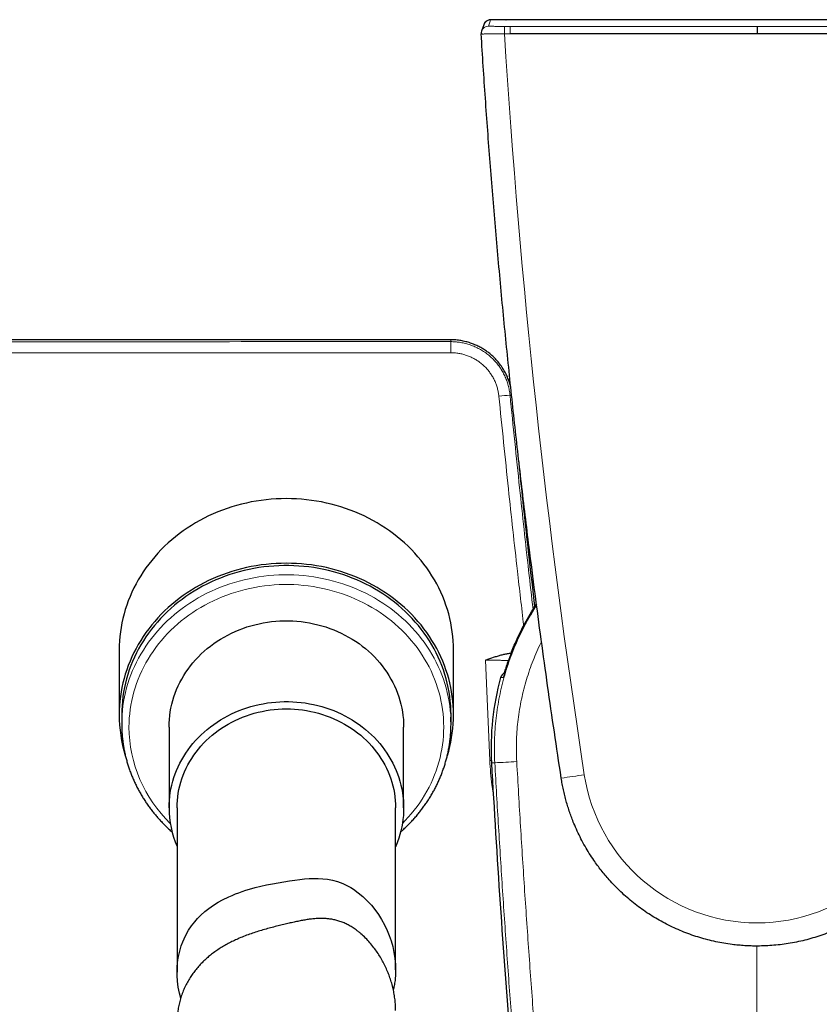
# Model space of a CAD drawing. Header units: millimetres. Extents: x 8 to 1162, y 12 to 2222.
# Tile 16 of 54: x 566 to 621, y 1026 to 1094. Entities that reach past the tile are written whole.
import ezdxf

# ---------------------------------------------------------------- set-up
doc = ezdxf.new("R2010")
doc.units = ezdxf.units.MM

msp = doc.modelspace()

# ---------------------------------------------------------------- linework, layer by layer
at = {"color": 7, "linetype": 'Continuous', "lineweight": 30}
for p, q in [((599.858, 1093.82), (599.877, 1093.82)), ((598.342, 1093.472), (598.193, 1093.033)), ((611.184, 1092.855), (600.162, 1092.858)), ((617.098, 1092.853), (611.184, 1092.855)), ((623.012, 1092.855), (617.098, 1092.853)), ((573.323, 1050.549), (573.323, 1046.111)), ((596.273, 1046.111), (596.273, 1050.549)), ((600.079, 1049.825), (600.099, 1049.895)), ((600.1, 1049.895), (600.1, 1049.895)), ((599.5, 1048.659), (599.5, 1048.659)), ((573.498, 1046.111), (573.498, 1045.477)), ((596.098, 1045.477), (596.098, 1046.111)), ((576.748, 1045.266), (576.748, 1039.72)), ((592.848, 1039.72), (592.848, 1045.266)), ((577.298, 1039.72), (577.298, 1028.447)), ((592.298, 1028.6), (592.298, 1039.72))]:
    msp.add_line(p, q, dxfattribs=at)
at = {"color": 8, "linetype": 'Continuous', "lineweight": 0}
for p, q in [((600.162, 1092.858), (599.769, 1092.858)), ((598.472, 1049.853), (598.762, 1042.969)), ((598.868, 1042.974), (598.762, 1042.969)), ((599.103, 1042.818), (598.876, 1042.806)), ((617.098, 1030.238), (617.098, 1007.419))]:
    msp.add_line(p, q, dxfattribs=at)
at = {"color": 8, "linetype": 'Continuous', "lineweight": 0, "flags": 128}
for points in [[(598.815, 1093.811), (598.758, 1093.642), (598.667, 1093.373)], [(599.769, 1093.363), (599.769, 1093.356), (599.769, 1093.337), (599.769, 1093.306), (599.769, 1093.264), (599.769, 1093.213), (599.769, 1093.153), (599.769, 1093.086), (599.769, 1093.013), (599.769, 1092.936), (599.769, 1092.858)], [(599.769, 1093.363), (599.867, 1093.362), (599.966, 1093.362), (600.064, 1093.362), (600.162, 1093.362)], [(573.498, 1045.477), (573.503, 1045.79), (573.519, 1046.102), (573.545, 1046.413), (573.582, 1046.724), (573.629, 1047.033), (573.687, 1047.341), (573.754, 1047.647), (573.833, 1047.951), (573.921, 1048.253), (574.019, 1048.553), (574.128, 1048.849), (574.246, 1049.143), (574.375, 1049.432), (574.513, 1049.719), (574.66, 1050.001), (574.817, 1050.279), (574.983, 1050.553), (575.159, 1050.822), (575.343, 1051.086), (575.536, 1051.344), (575.738, 1051.598), (575.948, 1051.845), (576.166, 1052.087), (576.393, 1052.322), (576.627, 1052.551), (576.869, 1052.774), (577.118, 1052.99), (577.374, 1053.198), (577.638, 1053.4), (577.908, 1053.594), (578.184, 1053.781), (578.466, 1053.96), (578.755, 1054.131), (579.049, 1054.294), (579.348, 1054.449), (579.652, 1054.595), (579.962, 1054.733), (580.275, 1054.863), (580.593, 1054.983), (580.915, 1055.095), (581.241, 1055.198), (581.569, 1055.292), (581.901, 1055.376), (582.235, 1055.452), (582.572, 1055.518), (582.911, 1055.575), (583.252, 1055.622), (583.594, 1055.66), (583.937, 1055.689), (584.281, 1055.708), (584.626, 1055.717), (584.97, 1055.717), (585.315, 1055.708), (585.659, 1055.689), (586.002, 1055.66), (586.344, 1055.622), (586.685, 1055.575), (587.024, 1055.518), (587.36, 1055.452), (587.695, 1055.376), (588.027, 1055.292), (588.355, 1055.198), (588.681, 1055.095), (589.003, 1054.983), (589.32, 1054.863), (589.634, 1054.733), (589.943, 1054.595), (590.248, 1054.449), (590.547, 1054.294), (590.841, 1054.131), (591.129, 1053.96), (591.412, 1053.781), (591.688, 1053.594), (591.958, 1053.4), (592.221, 1053.198), (592.478, 1052.99), (592.727, 1052.774), (592.969, 1052.551), (593.203, 1052.322), (593.43, 1052.087), (593.648, 1051.845), (593.858, 1051.598), (594.06, 1051.344), (594.253, 1051.086), (594.437, 1050.822), (594.613, 1050.553), (594.779, 1050.279), (594.936, 1050.001), (595.083, 1049.719), (595.221, 1049.432), (595.349, 1049.143), (595.468, 1048.849), (595.576, 1048.553), (595.675, 1048.253), (595.763, 1047.951), (595.841, 1047.647), (595.909, 1047.341), (595.967, 1047.033), (596.014, 1046.724), (596.051, 1046.413), (596.077, 1046.102), (596.087, 1045.936)], [(592.762, 1038.654), (592.95, 1038.846), (593.166, 1039.079), (593.375, 1039.317), (593.575, 1039.562), (593.766, 1039.812), (593.949, 1040.068), (594.123, 1040.328), (594.288, 1040.593), (594.444, 1040.863), (594.59, 1041.137), (594.727, 1041.415), (594.854, 1041.697), (594.972, 1041.982), (595.08, 1042.27), (595.177, 1042.561), (595.265, 1042.855), (595.343, 1043.152), (595.41, 1043.45), (595.468, 1043.75), (595.514, 1044.051), (595.551, 1044.354), (595.577, 1044.657), (595.593, 1044.962), (595.598, 1045.266), (595.593, 1045.57), (595.577, 1045.874), (595.551, 1046.178), (595.514, 1046.481), (595.468, 1046.782), (595.41, 1047.082), (595.343, 1047.38), (595.265, 1047.677), (595.177, 1047.97), (595.08, 1048.262), (594.972, 1048.55), (594.854, 1048.835), (594.727, 1049.117), (594.59, 1049.395), (594.444, 1049.669), (594.288, 1049.939), (594.123, 1050.204), (593.949, 1050.464), (593.766, 1050.72), (593.575, 1050.97), (593.375, 1051.215), (593.166, 1051.453), (592.95, 1051.686), (592.726, 1051.913), (592.494, 1052.133), (592.254, 1052.347), (592.008, 1052.554), (591.754, 1052.753), (591.494, 1052.946), (591.227, 1053.131), (590.954, 1053.308), (590.675, 1053.478), (590.391, 1053.639), (590.101, 1053.793), (589.805, 1053.938), (589.505, 1054.075), (589.201, 1054.204), (588.892, 1054.323), (588.579, 1054.435), (588.263, 1054.537), (587.943, 1054.63), (587.62, 1054.714), (587.295, 1054.789), (586.967, 1054.855), (586.637, 1054.911), (586.305, 1054.958), (585.971, 1054.996), (585.637, 1055.024), (585.302, 1055.043), (584.966, 1055.053), (584.63, 1055.053), (584.294, 1055.043), (583.959, 1055.024), (583.624, 1054.996), (583.291, 1054.958), (582.959, 1054.911), (582.629, 1054.855), (582.301, 1054.789), (581.976, 1054.714), (581.653, 1054.63), (581.333, 1054.537), (581.017, 1054.435), (580.704, 1054.323), (580.395, 1054.204), (580.09, 1054.075), (579.79, 1053.938), (579.495, 1053.793), (579.205, 1053.639), (578.92, 1053.478), (578.642, 1053.308), (578.369, 1053.131), (578.102, 1052.946), (577.842, 1052.753), (577.588, 1052.554), (577.341, 1052.347), (577.102, 1052.133), (576.87, 1051.913), (576.646, 1051.686), (576.429, 1051.453), (576.221, 1051.215), (576.021, 1050.97), (575.83, 1050.72), (575.647, 1050.464), (575.473, 1050.204), (575.308, 1049.939), (575.152, 1049.669), (575.006, 1049.395), (574.869, 1049.117), (574.742, 1048.835), (574.624, 1048.55), (574.516, 1048.262), (574.418, 1047.97), (574.331, 1047.677), (574.253, 1047.38), (574.185, 1047.082), (574.128, 1046.782), (574.081, 1046.481), (574.045, 1046.178), (574.019, 1045.874), (574.003, 1045.57), (573.998, 1045.266)], [(599.709, 1048.738), (599.709, 1048.736), (599.681, 1048.66)]]:
    msp.add_lwpolyline(points, dxfattribs=at)
at = {"color": 7, "linetype": 'Continuous', "lineweight": 30, "flags": 128}
for points in [[(596.273, 1050.549), (596.268, 1050.863), (596.252, 1051.177), (596.226, 1051.49), (596.189, 1051.802), (596.142, 1052.113), (596.085, 1052.423), (596.017, 1052.731), (595.939, 1053.038), (595.851, 1053.341), (595.753, 1053.643), (595.645, 1053.941), (595.527, 1054.237), (595.399, 1054.529), (595.262, 1054.817), (595.115, 1055.101), (594.959, 1055.382), (594.793, 1055.658), (594.618, 1055.929), (594.434, 1056.195), (594.242, 1056.456), (594.04, 1056.712), (593.831, 1056.962), (593.613, 1057.207), (593.387, 1057.445), (593.153, 1057.677), (592.912, 1057.902), (592.663, 1058.121), (592.407, 1058.333), (592.144, 1058.538), (591.875, 1058.735), (591.599, 1058.925), (591.316, 1059.108), (591.028, 1059.282), (590.734, 1059.449), (590.435, 1059.607), (590.131, 1059.757), (589.821, 1059.899), (589.507, 1060.032), (589.189, 1060.157), (588.867, 1060.273), (588.541, 1060.38), (588.212, 1060.478), (587.879, 1060.567), (587.544, 1060.646), (587.206, 1060.717), (586.866, 1060.778), (586.524, 1060.83), (586.181, 1060.873), (585.836, 1060.906), (585.491, 1060.93), (585.144, 1060.944), (584.798, 1060.949), (584.451, 1060.944), (584.105, 1060.93), (583.759, 1060.906), (583.415, 1060.873), (583.071, 1060.83), (582.729, 1060.778), (582.39, 1060.717), (582.052, 1060.646), (581.716, 1060.567), (581.384, 1060.478), (581.055, 1060.38), (580.729, 1060.273), (580.407, 1060.157), (580.088, 1060.032), (579.775, 1059.899), (579.465, 1059.757), (579.161, 1059.607), (578.861, 1059.449), (578.568, 1059.282), (578.279, 1059.108), (577.997, 1058.925), (577.721, 1058.735), (577.451, 1058.538), (577.189, 1058.333), (576.933, 1058.121), (576.684, 1057.902), (576.442, 1057.677), (576.209, 1057.445), (575.983, 1057.207), (575.765, 1056.962), (575.555, 1056.712), (575.354, 1056.456), (575.162, 1056.195), (574.978, 1055.929), (574.803, 1055.658), (574.637, 1055.382), (574.481, 1055.101), (574.334, 1054.817), (574.196, 1054.529), (574.069, 1054.237), (573.951, 1053.941), (573.842, 1053.643), (573.744, 1053.341), (573.656, 1053.038), (573.578, 1052.731), (573.511, 1052.423), (573.454, 1052.113), (573.407, 1051.802), (573.37, 1051.49), (573.344, 1051.177), (573.328, 1050.863), (573.323, 1050.549)], [(595.849, 1043.311), (595.851, 1043.318), (595.939, 1043.622), (596.017, 1043.928), (596.085, 1044.237), (596.142, 1044.546), (596.189, 1044.858), (596.226, 1045.17), (596.252, 1045.483), (596.268, 1045.797), (596.273, 1046.111), (596.268, 1046.425), (596.252, 1046.739), (596.226, 1047.052), (596.189, 1047.365), (596.142, 1047.676), (596.085, 1047.986), (596.017, 1048.294), (595.939, 1048.6), (595.851, 1048.904), (595.753, 1049.205), (595.645, 1049.504), (595.527, 1049.799), (595.399, 1050.091), (595.262, 1050.379), (595.115, 1050.664), (594.959, 1050.944), (594.793, 1051.22), (594.618, 1051.491), (594.434, 1051.758), (594.242, 1052.019), (594.04, 1052.275), (593.831, 1052.525), (593.613, 1052.769), (593.387, 1053.008), (593.153, 1053.24), (592.912, 1053.465), (592.663, 1053.684), (592.407, 1053.896), (592.144, 1054.1), (591.875, 1054.298), (591.599, 1054.488), (591.316, 1054.67), (591.028, 1054.845), (590.734, 1055.011), (590.435, 1055.17), (590.131, 1055.32), (589.821, 1055.462), (589.507, 1055.595), (589.189, 1055.719), (588.867, 1055.835), (588.541, 1055.942), (588.212, 1056.04), (587.879, 1056.129), (587.544, 1056.209), (587.206, 1056.279), (586.866, 1056.341), (586.524, 1056.393), (586.181, 1056.435), (585.836, 1056.468), (585.491, 1056.492), (585.144, 1056.506), (584.798, 1056.511), (584.451, 1056.506), (584.105, 1056.492), (583.759, 1056.468), (583.415, 1056.435), (583.071, 1056.393), (582.729, 1056.341), (582.39, 1056.279), (582.052, 1056.209), (581.716, 1056.129), (581.384, 1056.04), (581.055, 1055.942), (580.729, 1055.835), (580.407, 1055.719), (580.088, 1055.595), (579.775, 1055.462), (579.465, 1055.32), (579.161, 1055.17), (578.861, 1055.011), (578.568, 1054.845), (578.279, 1054.67), (577.997, 1054.488), (577.721, 1054.298), (577.451, 1054.1), (577.189, 1053.896), (576.933, 1053.684), (576.684, 1053.465), (576.442, 1053.24), (576.209, 1053.008), (575.983, 1052.769), (575.765, 1052.525), (575.555, 1052.275), (575.354, 1052.019), (575.162, 1051.758), (574.978, 1051.491), (574.803, 1051.22), (574.637, 1050.944), (574.481, 1050.664), (574.334, 1050.379), (574.196, 1050.091), (574.069, 1049.799), (573.951, 1049.504), (573.842, 1049.205), (573.744, 1048.904), (573.656, 1048.6), (573.578, 1048.294), (573.511, 1047.986), (573.454, 1047.676), (573.407, 1047.365), (573.37, 1047.052), (573.344, 1046.739), (573.328, 1046.425), (573.323, 1046.111), (573.323, 1046.111)], [(596.098, 1046.111), (596.093, 1046.423), (596.077, 1046.736), (596.051, 1047.047), (596.014, 1047.358), (595.967, 1047.667), (595.909, 1047.975), (595.841, 1048.281), (595.763, 1048.585), (595.675, 1048.887), (595.576, 1049.187), (595.468, 1049.483), (595.349, 1049.776), (595.221, 1050.066), (595.083, 1050.353), (594.936, 1050.635), (594.779, 1050.913), (594.613, 1051.187), (594.437, 1051.456), (594.253, 1051.72), (594.06, 1051.978), (593.858, 1052.231), (593.648, 1052.479), (593.43, 1052.721), (593.203, 1052.956), (592.969, 1053.185), (592.727, 1053.408), (592.478, 1053.624), (592.221, 1053.832), (591.958, 1054.034), (591.688, 1054.228), (591.412, 1054.415), (591.129, 1054.594), (590.841, 1054.765), (590.547, 1054.928), (590.248, 1055.083), (589.943, 1055.229), (589.634, 1055.367), (589.32, 1055.496), (589.003, 1055.617), (588.681, 1055.729), (588.355, 1055.832), (588.027, 1055.926), (587.695, 1056.01), (587.36, 1056.086), (587.024, 1056.152), (586.685, 1056.209), (586.344, 1056.256), (586.002, 1056.294), (585.659, 1056.323), (585.315, 1056.342), (584.97, 1056.351), (584.626, 1056.351), (584.281, 1056.342), (583.937, 1056.323), (583.594, 1056.294), (583.252, 1056.256), (582.911, 1056.209), (582.572, 1056.152), (582.235, 1056.086), (581.901, 1056.01), (581.569, 1055.926), (581.241, 1055.832), (580.915, 1055.729), (580.593, 1055.617), (580.275, 1055.496), (579.962, 1055.367), (579.652, 1055.229), (579.348, 1055.083), (579.049, 1054.928), (578.755, 1054.765), (578.466, 1054.594), (578.184, 1054.415), (577.908, 1054.228), (577.638, 1054.034), (577.374, 1053.832), (577.118, 1053.624), (576.869, 1053.408), (576.627, 1053.185), (576.393, 1052.956), (576.166, 1052.721), (575.948, 1052.479), (575.738, 1052.231), (575.536, 1051.978), (575.343, 1051.72), (575.159, 1051.456), (574.983, 1051.187), (574.817, 1050.913), (574.66, 1050.635), (574.513, 1050.353), (574.375, 1050.066), (574.246, 1049.776), (574.128, 1049.483), (574.019, 1049.187), (573.921, 1048.887), (573.833, 1048.585), (573.754, 1048.281), (573.687, 1047.975), (573.629, 1047.667), (573.582, 1047.358), (573.545, 1047.047), (573.519, 1046.736), (573.503, 1046.423), (573.498, 1046.111), (573.498, 1046.111)], [(576.748, 1045.266), (576.753, 1045.529), (576.769, 1045.792), (576.795, 1046.055), (576.832, 1046.316), (576.879, 1046.576), (576.936, 1046.834), (577.004, 1047.091), (577.081, 1047.344), (577.169, 1047.595), (577.267, 1047.844), (577.375, 1048.088), (577.492, 1048.329), (577.619, 1048.566), (577.755, 1048.799), (577.9, 1049.027), (578.055, 1049.251), (578.218, 1049.469), (578.389, 1049.681), (578.569, 1049.888), (578.758, 1050.089), (578.954, 1050.283), (579.157, 1050.471), (579.368, 1050.652), (579.586, 1050.827), (579.811, 1050.993), (580.043, 1051.153), (580.28, 1051.305), (580.524, 1051.448), (580.773, 1051.584), (581.027, 1051.712), (581.286, 1051.831), (581.55, 1051.942), (581.818, 1052.044), (582.09, 1052.137), (582.366, 1052.221), (582.644, 1052.296), (582.926, 1052.362), (583.21, 1052.418), (583.496, 1052.466), (583.783, 1052.504), (584.072, 1052.532), (584.362, 1052.551), (584.653, 1052.561), (584.943, 1052.561), (585.234, 1052.551), (585.524, 1052.532), (585.813, 1052.504), (586.1, 1052.466), (586.386, 1052.418), (586.67, 1052.362), (586.951, 1052.296), (587.23, 1052.221), (587.506, 1052.137), (587.778, 1052.044), (588.046, 1051.942), (588.309, 1051.831), (588.569, 1051.712), (588.823, 1051.584), (589.072, 1051.448), (589.315, 1051.305), (589.553, 1051.153), (589.784, 1050.993), (590.009, 1050.827), (590.227, 1050.652), (590.438, 1050.471), (590.642, 1050.283), (590.838, 1050.089), (591.026, 1049.888), (591.206, 1049.681), (591.378, 1049.469), (591.541, 1049.251), (591.696, 1049.027), (591.841, 1048.799), (591.977, 1048.566), (592.104, 1048.329), (592.221, 1048.088), (592.329, 1047.844), (592.427, 1047.595), (592.514, 1047.344), (592.592, 1047.091), (592.66, 1046.834), (592.717, 1046.576), (592.764, 1046.316), (592.801, 1046.055), (592.827, 1045.792), (592.843, 1045.529), (592.848, 1045.266)], [(576.748, 1039.72), (576.753, 1039.983), (576.769, 1040.246), (576.795, 1040.509), (576.832, 1040.77), (576.879, 1041.03), (576.936, 1041.288), (577.004, 1041.544), (577.081, 1041.798), (577.169, 1042.049), (577.267, 1042.298), (577.375, 1042.542), (577.492, 1042.783), (577.619, 1043.02), (577.755, 1043.253), (577.9, 1043.481), (578.055, 1043.704), (578.218, 1043.923), (578.389, 1044.135), (578.569, 1044.342), (578.758, 1044.543), (578.954, 1044.737), (579.157, 1044.925), (579.368, 1045.106), (579.586, 1045.28), (579.811, 1045.447), (580.043, 1045.607), (580.28, 1045.759), (580.524, 1045.902), (580.773, 1046.038), (581.027, 1046.166), (581.286, 1046.285), (581.55, 1046.396), (581.818, 1046.497), (582.09, 1046.591), (582.366, 1046.675), (582.644, 1046.75), (582.926, 1046.816), (583.21, 1046.872), (583.496, 1046.92), (583.783, 1046.957), (584.072, 1046.986), (584.362, 1047.005), (584.653, 1047.014), (584.943, 1047.014), (585.234, 1047.005), (585.524, 1046.986), (585.813, 1046.957), (586.1, 1046.92), (586.386, 1046.872), (586.67, 1046.816), (586.951, 1046.75), (587.23, 1046.675), (587.506, 1046.591), (587.778, 1046.497), (588.046, 1046.396), (588.309, 1046.285), (588.569, 1046.166), (588.823, 1046.038), (589.072, 1045.902), (589.315, 1045.759), (589.553, 1045.607), (589.784, 1045.447), (590.009, 1045.28), (590.227, 1045.106), (590.438, 1044.925), (590.642, 1044.737), (590.838, 1044.543), (591.026, 1044.342), (591.206, 1044.135), (591.378, 1043.923), (591.541, 1043.704), (591.696, 1043.481), (591.841, 1043.253), (591.977, 1043.02), (592.104, 1042.783), (592.221, 1042.542), (592.329, 1042.298), (592.427, 1042.049), (592.514, 1041.798), (592.592, 1041.544), (592.66, 1041.288), (592.717, 1041.03), (592.764, 1040.77), (592.801, 1040.509), (592.827, 1040.246), (592.843, 1039.983), (592.848, 1039.72), (592.843, 1039.456), (592.827, 1039.193), (592.801, 1038.931), (592.764, 1038.67), (592.717, 1038.41), (592.66, 1038.152), (592.592, 1037.895), (592.514, 1037.641), (592.427, 1037.39), (592.329, 1037.142), (592.298, 1037.069)], [(577.298, 1039.72), (577.303, 1039.974), (577.319, 1040.228), (577.345, 1040.481), (577.382, 1040.733), (577.429, 1040.984), (577.486, 1041.232), (577.553, 1041.479), (577.631, 1041.723), (577.719, 1041.965), (577.816, 1042.203), (577.924, 1042.438), (578.041, 1042.669), (578.167, 1042.896), (578.303, 1043.119), (578.447, 1043.336), (578.601, 1043.549), (578.763, 1043.756), (578.934, 1043.958), (579.113, 1044.154), (579.3, 1044.343), (579.495, 1044.526), (579.697, 1044.703), (579.906, 1044.872), (580.122, 1045.034), (580.344, 1045.189), (580.573, 1045.336), (580.808, 1045.475), (581.048, 1045.607), (581.293, 1045.729), (581.544, 1045.844), (581.799, 1045.95), (582.058, 1046.047), (582.321, 1046.136), (582.587, 1046.215), (582.857, 1046.286), (583.129, 1046.347), (583.404, 1046.399), (583.68, 1046.441), (583.958, 1046.474), (584.237, 1046.498), (584.517, 1046.512), (584.798, 1046.517), (585.078, 1046.512), (585.358, 1046.498), (585.638, 1046.474), (585.916, 1046.441), (586.192, 1046.399), (586.467, 1046.347), (586.739, 1046.286), (587.009, 1046.215), (587.275, 1046.136), (587.538, 1046.047), (587.797, 1045.95), (588.052, 1045.844), (588.302, 1045.729), (588.548, 1045.607), (588.788, 1045.475), (589.023, 1045.336), (589.252, 1045.189), (589.474, 1045.034), (589.69, 1044.872), (589.899, 1044.703), (590.101, 1044.526), (590.296, 1044.343), (590.483, 1044.154), (590.662, 1043.958), (590.832, 1043.756), (590.995, 1043.549), (591.148, 1043.336), (591.293, 1043.119), (591.429, 1042.896), (591.555, 1042.669), (591.672, 1042.438), (591.779, 1042.203), (591.877, 1041.965), (591.965, 1041.723), (592.042, 1041.479), (592.11, 1041.232), (592.167, 1040.984), (592.214, 1040.733), (592.251, 1040.481), (592.277, 1040.228), (592.293, 1039.974), (592.298, 1039.72), (592.298, 1039.72)], [(577.548, 1026.658), (577.459, 1027.009), (577.382, 1027.413), (577.329, 1027.82), (577.302, 1028.226), (577.3, 1028.594), (577.31, 1028.831), (577.33, 1029.066), (577.359, 1029.299), (577.397, 1029.529), (577.479, 1029.893), (577.584, 1030.247), (577.691, 1030.535), (577.875, 1030.939), (578.093, 1031.326), (578.291, 1031.621), (578.51, 1031.904), (578.709, 1032.129), (578.935, 1032.359), (579.202, 1032.599), (579.488, 1032.826), (579.792, 1033.04), (580.113, 1033.24), (580.421, 1033.412), (580.848, 1033.621), (581.07, 1033.718), (581.298, 1033.811), (581.533, 1033.9), (581.773, 1033.985), (582.019, 1034.065), (582.27, 1034.142), (582.652, 1034.247), (583.043, 1034.344), (583.441, 1034.434), (583.844, 1034.515), (584.236, 1034.587), (584.625, 1034.654), (585.009, 1034.715), (585.384, 1034.77), (585.714, 1034.811), (586.038, 1034.845), (586.357, 1034.868), (586.676, 1034.879), (586.993, 1034.876), (587.312, 1034.857), (587.632, 1034.818), (587.955, 1034.757), (588.317, 1034.658), (588.499, 1034.595), (588.681, 1034.522), (588.864, 1034.44), (589.044, 1034.348), (589.224, 1034.247), (589.401, 1034.137), (589.733, 1033.901), (590.052, 1033.637), (590.355, 1033.347), (590.64, 1033.034), (590.875, 1032.742), (591.115, 1032.404), (591.336, 1032.052), (591.537, 1031.685), (591.716, 1031.306), (591.859, 1030.953), (591.983, 1030.596), (592.096, 1030.197), (592.185, 1029.793), (592.249, 1029.384), (592.287, 1028.974), (592.298, 1028.6), (592.298, 1028.6)]]:
    msp.add_lwpolyline(points, dxfattribs=at)
at = {"color": 7, "linetype": 'Continuous', "lineweight": 30}
for centre, radius, start, end in [((598.815, 1093.311), 0.5, 89.97835, 161.26898), ((598.815, 1093.311), 0.5, 127.79999, 161.26938), ((598.667, 1092.873), 0.5, 161.28891, 183.56766), ((598.667, 1092.873), 0.5, 161.30549, 183.56766), ((617.098, 1043.827), 18.05, 146.94911, 160.35412), ((599.981, 1048.527), 0.5, 112.35791, 164.61909), ((617.098, 1043.827), 18.25, 164.64478, 183.20743), ((582.821, 1046.116), 9.498, 180.03181, 197.17194), ((586.815, 1045.477), 9.283, 357.33768, 2.83567), ((1482.049, 1092.297), 884.558, 183.20743, 184.462234), ((583.447, 1039.728), 6.699, 180.06623, 203.37999)]:
    msp.add_arc(centre, radius, start, end, dxfattribs=at)
at = {"color": 8, "linetype": 'Continuous', "lineweight": 0}
for centre, radius, start, end in [((598.667, 1092.873), 0.5, 89.97813, 161.28826), ((1168.453, 1128.384), 569.793, 183.57459, 188.72044), ((466.471, 1071.093), 129.619, 359.94256, 0.27805), ((601.157, 1051.67), 16.404, 93.52011, 96.20333), ((600.268, 1050.294), 0.0615, 86.59277, 148.27655), ((583.306, 1045.345), 9.309, 180.48618, 225.95122), ((595.516, 1127.623), 84.881, 272.42181, 273.4403), ((598.253, 1084.8), 43.372, 277.16834, 279.27937), ((617.098, 1043.813), 11.989, 188.72044, 351.27956)]:
    msp.add_arc(centre, radius, start, end, dxfattribs=at)
at = {"color": 7, "linetype": 'Continuous', "lineweight": 30}
for points, knots in [([(598.551, 1093.734), (598.542, 1093.728), (598.527, 1093.72), (598.514, 1093.709), (598.51, 1093.705)], [0, 0, 0, 0, 0.651601, 1, 1, 1, 1]), ([(598.888, 1093.815), (598.876, 1093.814), (598.849, 1093.814), (598.821, 1093.813), (598.799, 1093.811), (598.782, 1093.81), (598.764, 1093.808), (598.746, 1093.806), (598.732, 1093.804), (598.726, 1093.803)], [0, 0, 0, 0, 0.2361974, 0.5146249, 0.6868976, 0.805025, 0.877894, 0.9477436, 1, 1, 1, 1]), ([(599.858, 1093.82), (599.799, 1093.82), (599.682, 1093.82), (599.512, 1093.82), (599.354, 1093.819), (599.21, 1093.818), (599.084, 1093.817), (598.98, 1093.816), (598.919, 1093.815), (598.901, 1093.815), (598.901, 1093.815)], [0, 0, 0, 0, 0.1408912, 0.2817849, 0.422579, 0.5633968, 0.7062805, 0.8491972, 0.9989256, 1, 1, 1, 1]), ([(634.338, 1093.82), (633.076, 1093.82), (630.552, 1093.82), (626.765, 1093.82), (622.977, 1093.82), (619.646, 1093.82), (616.771, 1093.82), (614.355, 1093.82), (611.938, 1093.82), (609.521, 1093.82), (607.105, 1093.82), (604.689, 1093.82), (602.273, 1093.82), (600.663, 1093.82), (599.858, 1093.82)], [0, 0, 0, 0, 0.109831, 0.219669, 0.329528, 0.439395, 0.509466, 0.579539, 0.649617, 0.719697, 0.78977, 0.859843, 0.92992, 1, 1, 1, 1]), ([(603.666, 1041.767), (603.506, 1042.821), (603.186, 1044.93), (602.728, 1048.097), (602.287, 1051.267), (601.864, 1054.439), (601.407, 1058.017), (600.925, 1062.002), (600.428, 1066.395), (599.966, 1070.792), (599.537, 1075.194), (599.142, 1079.601), (598.781, 1084.011), (598.453, 1088.425), (598.263, 1091.369), (598.168, 1092.841)], [0, 0, 0, 0, 0.06227, 0.124541, 0.186813, 0.249092, 0.311372, 0.397399, 0.483426, 0.569473, 0.655521, 0.74163, 0.82774, 0.91387, 1, 1, 1, 1]), ([(617.109, 1093.357), (617.109, 1093.355), (617.108, 1093.35), (617.106, 1093.318), (617.105, 1093.27), (617.103, 1093.198), (617.102, 1093.101), (617.1, 1092.979), (617.099, 1092.897), (617.098, 1092.853)], [0, 0, 0, 0, 0.100903, 0.201181, 0.306253, 0.419762, 0.588051, 0.779949, 1, 1, 1, 1]), ([(596.086, 1071.851), (595.751, 1071.851), (595.07, 1071.851), (594.03, 1071.851), (592.956, 1071.85), (591.847, 1071.85), (590.704, 1071.85), (589.549, 1071.85), (588.384, 1071.85), (587.211, 1071.85), (586.006, 1071.85), (584.771, 1071.85), (583.505, 1071.849), (582.209, 1071.849), (580.881, 1071.849), (579.523, 1071.849), (578.133, 1071.849), (576.722, 1071.848), (575.289, 1071.848), (573.835, 1071.848), (572.35, 1071.848), (570.827, 1071.847), (569.264, 1071.847), (567.661, 1071.847), (566.028, 1071.847), (564.363, 1071.846), (562.678, 1071.846), (560.973, 1071.846), (559.248, 1071.845), (557.494, 1071.845), (555.697, 1071.844), (553.858, 1071.844), (551.976, 1071.843), (550.062, 1071.843), (548.118, 1071.842), (546.143, 1071.842), (544.137, 1071.841), (542.789, 1071.841), (542.11, 1071.841)], [0, 0, 0, 0, 0.0186153, 0.0378731, 0.0577734, 0.078316, 0.0995012, 0.1213287, 0.1424974, 0.1642372, 0.1865482, 0.2094302, 0.2328833, 0.2569076, 0.2815029, 0.3066694, 0.332407, 0.3587157, 0.3851105, 0.4120563, 0.4395529, 0.4676005, 0.4967242, 0.526419, 0.556685, 0.5875222, 0.6189306, 0.6503342, 0.6822888, 0.7147945, 0.7478513, 0.7821508, 0.8170241, 0.8524714, 0.8884926, 0.9250877, 0.9622568, 1, 1, 1, 1]), ([(600.205, 1068.574), (600.183, 1068.661), (600.137, 1068.847), (600.039, 1069.131), (599.913, 1069.43), (599.754, 1069.734), (599.56, 1070.04), (599.356, 1070.307), (599.153, 1070.535), (598.962, 1070.726), (598.752, 1070.908), (598.523, 1071.079), (598.275, 1071.24), (598.009, 1071.387), (597.725, 1071.518), (597.424, 1071.632), (597.107, 1071.725), (596.777, 1071.795), (596.435, 1071.842), (596.203, 1071.848), (596.086, 1071.851)], [0, 0, 0, 0, 0.047162, 0.10135, 0.158479, 0.218593, 0.282405, 0.349617, 0.396066, 0.443603, 0.492304, 0.54263, 0.594587, 0.648152, 0.703279, 0.759908, 0.817966, 0.877377, 0.938072, 1, 1, 1, 1]), ([(601.854, 1053.537), (601.724, 1054.672), (601.382, 1057.655), (601.017, 1060.994), (600.792, 1063.199), (600.755, 1063.553)], [0, 0, 0, 0, 0.340297, 0.893875, 1, 1, 1, 1]), ([(600.216, 1050.327), (600.275, 1050.476), (600.394, 1050.775), (600.622, 1051.295), (600.902, 1051.884), (601.247, 1052.535), (601.599, 1053.147), (601.85, 1053.533), (601.966, 1053.712)], [0, 0, 0, 0, 0.126761, 0.253523, 0.446431, 0.639417, 0.832325, 1, 1, 1, 1]), ([(600.469, 1050.816), (600.568, 1051.045), (600.767, 1051.502), (601.101, 1052.172), (601.465, 1052.832), (601.757, 1053.325), (601.936, 1053.593), (601.974, 1053.65)], [0, 0, 0, 0, 0.23231, 0.465625, 0.698941, 0.935608, 1, 1, 1, 1]), ([(600.266, 1050.334), (600.185, 1050.325), (600.019, 1050.305), (599.772, 1050.256), (599.518, 1050.194), (599.261, 1050.12), (598.914, 1050.009), (598.652, 1049.917), (598.476, 1049.854), (598.472, 1049.853)], [0, 0, 0, 0, 0.131258, 0.26872, 0.406211, 0.552809, 0.699421, 0.993198, 1, 1, 1, 1]), ([(600.216, 1050.327), (600.185, 1050.247), (600.124, 1050.088), (600.04, 1049.858), (599.962, 1049.639), (599.891, 1049.434), (599.829, 1049.248), (599.786, 1049.117), (599.766, 1049.057), (599.762, 1049.043)], [0, 0, 0, 0, 0.159489, 0.319428, 0.478861, 0.63738, 0.796416, 0.954867, 1, 1, 1, 1]), ([(599.904, 1049.318), (599.917, 1049.356), (599.949, 1049.45), (600.008, 1049.621), (600.081, 1049.826), (600.162, 1050.044), (600.253, 1050.283), (600.355, 1050.542), (600.431, 1050.725), (600.469, 1050.816)], [0, 0, 0, 0, 0.092935, 0.229806, 0.373365, 0.517342, 0.660946, 0.830465, 1, 1, 1, 1]), ([(599.906, 1049.324), (599.901, 1049.308), (599.884, 1049.259), (599.859, 1049.183), (599.83, 1049.097), (599.804, 1049.018), (599.781, 1048.947), (599.761, 1048.885), (599.743, 1048.832), (599.73, 1048.793), (599.72, 1048.764), (599.714, 1048.747), (599.711, 1048.737), (599.71, 1048.737), (599.71, 1048.737)], [0, 0, 0, 0, 0.049642, 0.151869, 0.254356, 0.356552, 0.457923, 0.557861, 0.655599, 0.750078, 0.82489, 0.898137, 0.962761, 1, 1, 1, 1]), ([(599.765, 1049.052), (599.756, 1049.026), (599.746, 1048.994), (599.737, 1048.966), (599.735, 1048.961)], [0, 0, 0, 0, 0.786895, 1, 1, 1, 1]), ([(573.498, 1045.477), (573.498, 1045.424), (573.499, 1045.271), (573.508, 1045.019), (573.527, 1044.723), (573.555, 1044.426), (573.593, 1044.131), (573.641, 1043.837), (573.697, 1043.544), (573.763, 1043.253), (573.838, 1042.964), (573.923, 1042.677), (574.016, 1042.392), (574.118, 1042.11), (574.23, 1041.83), (574.35, 1041.554), (574.479, 1041.281), (574.616, 1041.011), (574.762, 1040.745), (574.916, 1040.483), (575.079, 1040.225), (575.25, 1039.971), (575.429, 1039.722), (575.615, 1039.478), (575.809, 1039.239), (576.011, 1039.005), (576.22, 1038.777), (576.436, 1038.554), (576.66, 1038.337), (576.834, 1038.175), (576.935, 1038.088), (576.958, 1038.069)], [0, 0, 0, 0, 0.019412, 0.055302, 0.091192, 0.127082, 0.162975, 0.198868, 0.234765, 0.270664, 0.306568, 0.342475, 0.378387, 0.414304, 0.450227, 0.486156, 0.522091, 0.558033, 0.593981, 0.629936, 0.665898, 0.701867, 0.737843, 0.773827, 0.809817, 0.845815, 0.881819, 0.91783, 0.953848, 0.989872, 1, 1, 1, 1]), ([(592.635, 1038.066), (592.69, 1038.115), (592.825, 1038.233), (593.03, 1038.427), (593.25, 1038.646), (593.464, 1038.872), (593.67, 1039.103), (593.869, 1039.339), (594.06, 1039.58), (594.243, 1039.827), (594.419, 1040.078), (594.586, 1040.333), (594.746, 1040.593), (594.896, 1040.857), (595.039, 1041.125), (595.173, 1041.396), (595.298, 1041.671), (595.414, 1041.949), (595.522, 1042.229), (595.621, 1042.513), (595.71, 1042.799), (595.791, 1043.087), (595.862, 1043.377), (595.924, 1043.669), (595.976, 1043.963), (596.02, 1044.258), (596.054, 1044.553), (596.076, 1044.815), (596.084, 1044.978), (596.087, 1045.042)], [0, 0, 0, 0, 0.027086, 0.065107, 0.103121, 0.141128, 0.179129, 0.217123, 0.255109, 0.293088, 0.33106, 0.369024, 0.40698, 0.444929, 0.482869, 0.520802, 0.558728, 0.596646, 0.634557, 0.672461, 0.710359, 0.74825, 0.786136, 0.824016, 0.861892, 0.899763, 0.937631, 0.975496, 1, 1, 1, 1]), ([(630.53, 1041.767), (630.509, 1041.635), (630.466, 1041.372), (630.387, 1040.978), (630.297, 1040.586), (630.195, 1040.196), (630.082, 1039.808), (629.956, 1039.423), (629.818, 1039.04), (629.667, 1038.656), (629.503, 1038.273), (629.324, 1037.89), (629.133, 1037.512), (628.907, 1037.096), (628.64, 1036.646), (628.325, 1036.164), (627.989, 1035.692), (627.631, 1035.233), (627.287, 1034.831), (626.965, 1034.48), (626.67, 1034.177), (626.364, 1033.884), (626.013, 1033.567), (625.612, 1033.23), (625.156, 1032.879), (624.682, 1032.546), (624.192, 1032.231), (623.735, 1031.965), (623.315, 1031.741), (622.936, 1031.553), (622.551, 1031.377), (622.114, 1031.194), (621.624, 1031.009), (621.078, 1030.829), (620.521, 1030.671), (619.954, 1030.537), (619.387, 1030.428), (618.822, 1030.344), (618.259, 1030.283), (617.693, 1030.247), (617.169, 1030.235), (616.691, 1030.241), (616.259, 1030.261), (615.827, 1030.295), (615.345, 1030.348), (614.823, 1030.425), (614.262, 1030.533), (613.711, 1030.662), (613.164, 1030.815), (612.62, 1030.992), (612.082, 1031.193), (611.549, 1031.418), (611.025, 1031.666), (610.515, 1031.934), (610.022, 1032.221), (609.544, 1032.526), (609.079, 1032.851), (608.624, 1033.198), (608.183, 1033.565), (607.754, 1033.954), (607.342, 1034.361), (606.982, 1034.748), (606.671, 1035.108), (606.405, 1035.437), (606.149, 1035.774), (605.874, 1036.16), (605.587, 1036.597), (605.291, 1037.091), (605.015, 1037.599), (604.759, 1038.123), (604.55, 1038.601), (604.381, 1039.031), (604.245, 1039.409), (604.12, 1039.791), (604.005, 1040.179), (603.903, 1040.57), (603.811, 1040.965), (603.731, 1041.364), (603.687, 1041.632), (603.666, 1041.767)], [0, 0, 0, 0, 0.010376, 0.020761, 0.031216, 0.04167, 0.052161, 0.062652, 0.073213, 0.083784, 0.094736, 0.105687, 0.116681, 0.127675, 0.142523, 0.157397, 0.17246, 0.18755, 0.202696, 0.213648, 0.224599, 0.235593, 0.246587, 0.261435, 0.276309, 0.291372, 0.306462, 0.321608, 0.332559, 0.34351, 0.354503, 0.365497, 0.380344, 0.395218, 0.410281, 0.425371, 0.440516, 0.455168, 0.469821, 0.484575, 0.49933, 0.510544, 0.521757, 0.533017, 0.544276, 0.559421, 0.574073, 0.588726, 0.60348, 0.618235, 0.633203, 0.64817, 0.663247, 0.678324, 0.692976, 0.707628, 0.722383, 0.737138, 0.752106, 0.767073, 0.78215, 0.797227, 0.808178, 0.819129, 0.830123, 0.841117, 0.855964, 0.870838, 0.8859, 0.90099, 0.916135, 0.926521, 0.936916, 0.94738, 0.957845, 0.968346, 0.978847, 0.989419, 1, 1, 1, 1]), ([(592.298, 1025.819), (592.296, 1025.938), (592.292, 1026.18), (592.259, 1026.55), (592.205, 1026.926), (592.129, 1027.305), (592.032, 1027.683), (591.915, 1028.052), (591.78, 1028.414), (591.626, 1028.771), (591.451, 1029.125), (591.256, 1029.472), (591.042, 1029.807), (590.804, 1030.14), (590.538, 1030.468), (590.241, 1030.787), (589.975, 1031.035), (589.752, 1031.219), (589.551, 1031.371), (589.316, 1031.53), (589.043, 1031.689), (588.763, 1031.824), (588.482, 1031.934), (588.203, 1032.017), (587.928, 1032.076), (587.655, 1032.113), (587.37, 1032.133), (587.073, 1032.135), (586.763, 1032.118), (586.453, 1032.085), (586.14, 1032.04), (585.822, 1031.983), (585.496, 1031.916), (585.159, 1031.841), (584.803, 1031.759), (584.425, 1031.669), (584.025, 1031.571), (583.612, 1031.464), (583.196, 1031.348), (582.781, 1031.222), (582.37, 1031.086), (581.963, 1030.936), (581.582, 1030.781), (581.225, 1030.62), (580.894, 1030.456), (580.569, 1030.279), (580.254, 1030.089), (579.952, 1029.888), (579.666, 1029.677), (579.394, 1029.455), (579.133, 1029.22), (578.885, 1028.97), (578.652, 1028.707), (578.436, 1028.434), (578.234, 1028.144), (578.045, 1027.836), (577.871, 1027.507), (577.718, 1027.162), (577.586, 1026.804), (577.479, 1026.438), (577.398, 1026.073), (577.34, 1025.707), (577.308, 1025.339), (577.294, 1025.088), (577.298, 1024.96), (577.298, 1024.959)], [0, 0, 0, 0, 0.0160024, 0.032491, 0.0490398, 0.0657402, 0.0824987, 0.0989675, 0.1149459, 0.131387, 0.1478741, 0.1644786, 0.1811301, 0.1974776, 0.2156194, 0.2338416, 0.2521867, 0.2614254, 0.2706636, 0.2843724, 0.2981627, 0.3120742, 0.3260996, 0.339797, 0.3535882, 0.3674712, 0.3814079, 0.3976295, 0.413922, 0.4302411, 0.4466586, 0.4630955, 0.479638, 0.4962192, 0.5128977, 0.5304102, 0.5480621, 0.5658979, 0.5838833, 0.6013689, 0.618977, 0.6367265, 0.6545781, 0.6698503, 0.6855798, 0.7013612, 0.7172692, 0.733224, 0.7488897, 0.76443, 0.7804151, 0.7964427, 0.8125798, 0.8287607, 0.8446413, 0.86161, 0.879085, 0.8966186, 0.914306, 0.9320558, 0.9495012, 0.965927, 0.9828429, 0.9998153, 1, 1, 1, 1]), ([(592.298, 1028.6), (592.296, 1028.485), (592.292, 1028.243), (592.258, 1027.878), (592.208, 1027.539), (592.159, 1027.329), (592.138, 1027.241)], [0, 0, 0, 0, 0.248218, 0.523175, 0.799115, 1, 1, 1, 1])]:
    msp.add_open_spline(points, degree=3, knots=knots, dxfattribs=at)
at = {"color": 8, "linetype": 'Continuous', "lineweight": 0}
for points, knots in [([(598.901, 1093.815), (598.88, 1093.814), (598.845, 1093.813), (598.82, 1093.812), (598.817, 1093.811), (598.815, 1093.811)], [0, 0, 0, 0, 0.409576, 0.704781, 1, 1, 1, 1]), ([(599.769, 1092.858), (599.708, 1092.857), (599.588, 1092.855), (599.409, 1092.852), (599.236, 1092.849), (599.069, 1092.846), (598.912, 1092.844), (598.765, 1092.842), (598.631, 1092.84), (598.512, 1092.839), (598.408, 1092.839), (598.321, 1092.838), (598.253, 1092.838), (598.204, 1092.839), (598.173, 1092.84), (598.169, 1092.841), (598.168, 1092.841)], [0, 0, 0, 0, 0.071895, 0.143791, 0.215164, 0.286764, 0.358137, 0.4294, 0.500889, 0.572151, 0.643375, 0.714825, 0.786049, 0.85729, 0.928759, 1, 1, 1, 1]), ([(598.667, 1093.373), (598.67, 1093.372), (598.675, 1093.371), (598.722, 1093.369), (598.798, 1093.368), (598.9, 1093.366), (599.028, 1093.365), (599.176, 1093.364), (599.342, 1093.363), (599.5, 1093.363), (599.644, 1093.363), (599.727, 1093.363), (599.769, 1093.363)], [0, 0, 0, 0, 0.105386, 0.21383, 0.319215, 0.427651, 0.53313, 0.641658, 0.747333, 0.856062, 0.927571, 1, 1, 1, 1]), ([(600.162, 1093.362), (600.162, 1093.36), (600.162, 1093.356), (600.162, 1093.324), (600.162, 1093.277), (600.162, 1093.215), (600.162, 1093.14), (600.162, 1093.054), (600.162, 1092.959), (600.162, 1092.892), (600.162, 1092.858)], [0, 0, 0, 0, 0.129088, 0.254386, 0.377632, 0.5, 0.622368, 0.745614, 0.870912, 1, 1, 1, 1]), ([(617.109, 1093.357), (615.696, 1093.358), (612.871, 1093.358), (608.633, 1093.36), (604.397, 1093.361), (601.574, 1093.362), (600.162, 1093.362)], [0, 0, 0, 0, 0.250278, 0.500311, 0.750184, 1, 1, 1, 1]), ([(634.034, 1093.362), (632.624, 1093.362), (629.803, 1093.361), (625.573, 1093.36), (621.341, 1093.358), (618.52, 1093.358), (617.109, 1093.357)], [0, 0, 0, 0, 0.249897, 0.499826, 0.749827, 1, 1, 1, 1]), ([(596.088, 1071.723), (593.955, 1071.722), (587.555, 1071.722), (576.889, 1071.72), (564.694, 1071.718), (553.104, 1071.716), (545.78, 1071.713), (542.118, 1071.712)], [0, 0, 0, 0, 0.118579, 0.355738, 0.592897, 0.796449, 1, 1, 1, 1]), ([(596.086, 1071.848), (596.086, 1071.847), (596.087, 1071.846), (596.087, 1071.809), (596.088, 1071.751), (596.088, 1071.723)], [0, 0, 0, 0, 0.221815, 0.61216, 1, 1, 1, 1]), ([(600.149, 1068.043), (600.149, 1068.043), (600.138, 1068.157), (600.105, 1068.384), (600.028, 1068.721), (599.923, 1069.049), (599.791, 1069.367), (599.632, 1069.673), (599.448, 1069.965), (599.24, 1070.24), (599.01, 1070.497), (598.757, 1070.734), (598.485, 1070.949), (598.195, 1071.14), (597.893, 1071.305), (597.58, 1071.442), (597.259, 1071.553), (596.93, 1071.638), (596.623, 1071.69), (596.342, 1071.717), (596.173, 1071.723), (596.088, 1071.723), (596.088, 1071.723)], [0, 0, 0, 0, 0.00001, 0.057251, 0.114697, 0.172141, 0.22938, 0.286625, 0.344074, 0.401521, 0.458765, 0.516329, 0.574104, 0.631884, 0.689454, 0.745847, 0.802432, 0.859013, 0.915401, 0.957696, 0.99999, 1, 1, 1, 1]), ([(542.123, 1070.953), (545.785, 1070.955), (553.108, 1070.957), (564.697, 1070.959), (576.892, 1070.961), (587.557, 1070.963), (593.957, 1070.963), (596.09, 1070.964)], [0, 0, 0, 0, 0.203551, 0.407103, 0.644261, 0.881421, 1, 1, 1, 1]), ([(596.09, 1070.964), (596.158, 1070.962), (596.295, 1070.96), (596.522, 1070.937), (596.771, 1070.894), (597.038, 1070.825), (597.3, 1070.735), (597.554, 1070.623), (597.799, 1070.49), (598.034, 1070.335), (598.254, 1070.161), (598.459, 1069.97), (598.646, 1069.761), (598.814, 1069.538), (598.964, 1069.301), (599.093, 1069.053), (599.2, 1068.794), (599.285, 1068.528), (599.349, 1068.255), (599.373, 1068.07), (599.384, 1067.978)], [0, 0, 0, 0, 0.042033, 0.084067, 0.140622, 0.197369, 0.254121, 0.310685, 0.368146, 0.425816, 0.483476, 0.540922, 0.598209, 0.655699, 0.713186, 0.770469, 0.82775, 0.885235, 0.942719, 1, 1, 1, 1]), ([(599.384, 1067.978), (599.6, 1065.856), (600.008, 1061.854), (600.58, 1056.604), (600.943, 1053.475), (601.088, 1052.224)], [0, 0, 0, 0, 0.403781, 0.761523, 1, 1, 1, 1]), ([(600.261, 1068.043), (600.253, 1068.043), (600.232, 1068.045), (600.182, 1068.044), (600.149, 1068.043)], [0, 0, 0, 0, 0.351908, 1, 1, 1, 1]), ([(601.732, 1053.345), (601.629, 1054.233), (601.307, 1057.011), (600.775, 1061.91), (600.366, 1065.923), (600.149, 1068.043)], [0, 0, 0, 0, 0.181502, 0.567507, 1, 1, 1, 1]), ([(601.975, 1053.625), (601.845, 1053.419), (601.581, 1053.002), (601.217, 1052.353), (600.872, 1051.68), (600.556, 1050.99), (600.266, 1050.281), (600.006, 1049.559), (599.779, 1048.831), (599.584, 1048.098), (599.421, 1047.365), (599.289, 1046.626), (599.187, 1045.877), (599.116, 1045.12), (599.077, 1044.356), (599.069, 1043.588), (599.091, 1043.076), (599.103, 1042.818)], [0, 0, 0, 0, 0.064291, 0.130337, 0.196325, 0.263577, 0.330859, 0.398111, 0.466106, 0.532098, 0.598147, 0.664197, 0.730189, 0.797448, 0.864737, 0.931996, 1, 1, 1, 1]), ([(600.61, 1042.895), (600.6, 1043.122), (600.58, 1043.576), (600.585, 1044.257), (600.618, 1044.941), (600.68, 1045.627), (600.772, 1046.316), (600.894, 1047.005), (601.046, 1047.692), (601.226, 1048.366), (601.432, 1049.025), (601.664, 1049.67), (601.924, 1050.304), (602.14, 1050.787), (602.277, 1051.054), (602.311, 1051.119)], [0, 0, 0, 0, 0.080168, 0.16037, 0.240538, 0.321999, 0.40346, 0.486229, 0.569037, 0.651807, 0.732433, 0.81313, 0.893827, 0.974453, 1, 1, 1, 1]), ([(598.472, 1049.853), (598.544, 1049.853), (598.687, 1049.852), (598.902, 1049.851), (599.117, 1049.85), (599.368, 1049.849), (599.653, 1049.848), (599.888, 1049.847), (600.013, 1049.847), (600.036, 1049.847)], [0, 0, 0, 0, 0.133498, 0.267773, 0.402438, 0.537894, 0.744428, 0.952394, 1, 1, 1, 1]), ([(599.681, 1048.66), (599.683, 1048.663), (599.687, 1048.668), (599.702, 1048.709), (599.724, 1048.773), (599.754, 1048.862), (599.79, 1048.973), (599.834, 1049.107), (599.872, 1049.223), (599.898, 1049.299), (599.904, 1049.318)], [0, 0, 0, 0, 0.135308, 0.271088, 0.406418, 0.542379, 0.678785, 0.814783, 0.95469, 1, 1, 1, 1]), ([(599.5, 1048.659), (599.501, 1048.659), (599.503, 1048.659), (599.524, 1048.659), (599.56, 1048.659), (599.611, 1048.66), (599.658, 1048.66), (599.681, 1048.66)], [0, 0, 0, 0, 0.177458, 0.384812, 0.592175, 0.79954, 1, 1, 1, 1]), ([(598.997, 1040.738), (598.966, 1040.925), (598.89, 1041.388), (598.809, 1042.132), (598.778, 1042.69), (598.762, 1042.969)], [0, 0, 0, 0, 0.253574, 0.625816, 1, 1, 1, 1]), ([(599.103, 1042.818), (599.187, 1041.353), (599.355, 1038.424), (599.635, 1034.03), (599.935, 1029.639), (600.257, 1025.248), (600.6, 1020.858), (600.966, 1016.47), (601.352, 1012.083), (601.628, 1009.16), (601.766, 1007.699)], [0, 0, 0, 0, 0.124966, 0.249932, 0.374912, 0.499892, 0.624912, 0.749932, 0.874966, 1, 1, 1, 1]), ([(603.32, 1007.426), (603.18, 1008.901), (602.899, 1011.852), (602.506, 1016.28), (602.133, 1020.71), (601.783, 1025.143), (601.455, 1029.578), (601.15, 1034.015), (600.866, 1038.454), (600.695, 1041.415), (600.61, 1042.895)], [0, 0, 0, 0, 0.124965, 0.24993, 0.374909, 0.499888, 0.624909, 0.74993, 0.874965, 1, 1, 1, 1])]:
    msp.add_open_spline(points, degree=3, knots=knots, dxfattribs=at)

doc.saveas('drawing.dxf')
